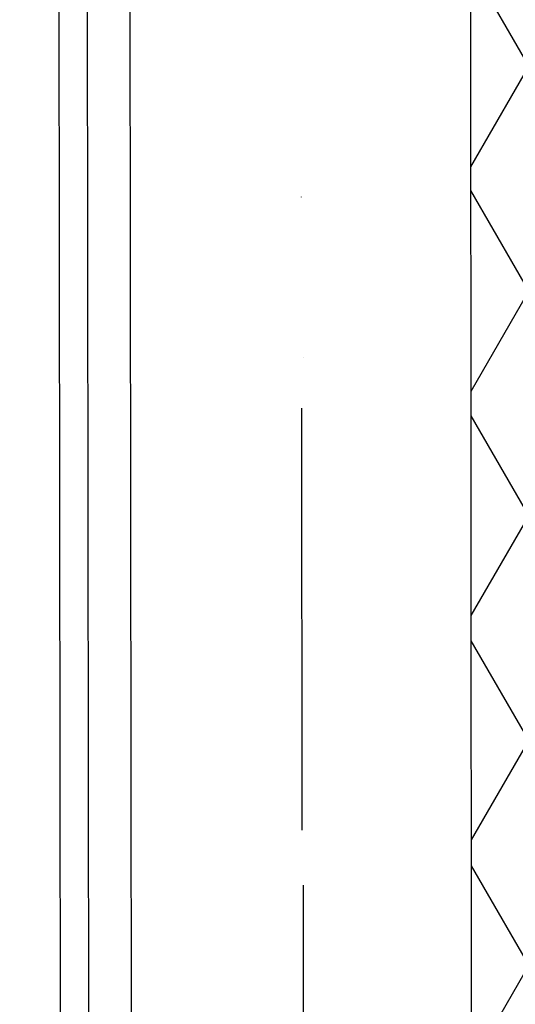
# Model space of a CAD drawing. Header units: millimetres. Extents: x -32221 to 212500, y 31663 to 93766.
# Tile 99 of 256: x 25447 to 25746, y 48824 to 49416. Entities that reach past the tile are written whole.
import ezdxf

# ---------------------------------------------------------------- set-up
doc = ezdxf.new("R2010")
doc.units = ezdxf.units.MM
doc.linetypes.add('DASHDOTX2', pattern=[50.8, 25.4, -12.7, 0, -12.7])
doc.layers.add('osie', color=251, linetype='Continuous')
doc.layers.add('Sciany', color=251, linetype='Continuous')

msp = doc.modelspace()

# ---------------------------------------------------------------- hatches: boundary and pattern name
at = {"layer": 'Sciany', "transparency": 33554687}
h = msp.add_hatch(dxfattribs=at)
h.set_pattern_fill('DIAMONDS', color=256, scale=21.298246, style=0)
h.set_pattern_definition([(60, (11230.126, 27072.76), (-58.56231, 33.81097), []), (120, (11230.126, 27072.76), (-58.56231, -33.81097), [])])
h.paths.add_polyline_path([(25207.296, 62052.787), (16004.646, 62062.25), (16004.646, 61960.019), (25207.19, 61950.599)])
h.paths.add_polyline_path([(27001.174, 59450.093), (26993.104, 62050.95), (26399.997, 62051.56), (26399.89, 61949.228), (26890.873, 61948.719), (26898.583, 59463.521)])
h.paths.add_polyline_path([(25822.508, 47649.75), (25822.508, 50675.258), (25717.502, 50684.438), (25720.277, 47649.62)])
h.paths.add_polyline_path([(26684.877, 47841.043), (26694.389, 47841.033), (26890.873, 47840.829), (26898.583, 45355.632), (27001.174, 45342.204), (26993.104, 47943.061), (26703.598, 47943.33), (26684.888, 47943.347), (26684.922, 47884.562)])
h.paths.add_polyline_path([(15976.788, 33439.499), (25822.508, 33439.499), (25822.508, 36567.368), (25717.502, 36576.548), (25720.277, 33541.73), (15976.878, 33529.807)])

# ---------------------------------------------------------------- linework, layer by layer
at = {"layer": 'osie', "linetype": 'DASHDOTX2', "ltscale": 25}
msp.add_line((25617.915, 33019.002), (25617.915, 62730.045), dxfattribs=at)
at = {"layer": 'Sciany'}
for p, q in [((25472.159, 48475.651), (25469.448, 50705.542)), ((25489.218, 48458.634), (25486.333, 50703.258)), ((25515.554, 47853.823), (25512.096, 50698.196)), ((25720.277, 47649.62), (25717.489, 50698.455))]:
    msp.add_line(p, q, dxfattribs=at)
at = {"layer": 'Sciany', "linetype": 'DASHDOTX2', "ltscale": 10}
msp.add_line((25615.581, 50706.582), (25617.915, 47751.721), dxfattribs=at)

doc.saveas('drawing.dxf')
